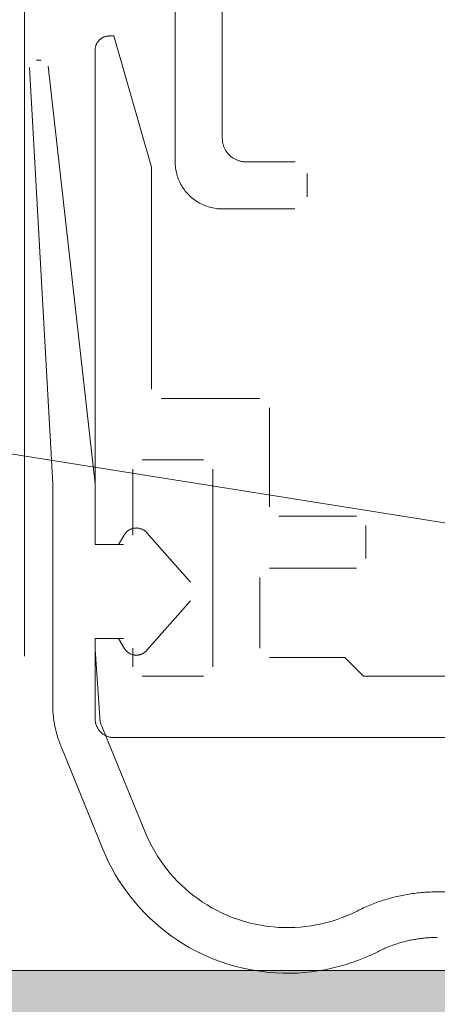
# Paper-space layout 'AD-02 DETAL MONTAŻU DRZWI' of a CAD drawing. Header units: millimetres. Extents: x 0 to 594, y 0 to 550.
# Tile 8 of 99: x 126.96 to 128.74, y 48.14 to 52.33. Entities that reach past the tile are written whole.
import ezdxf
from ezdxf.xclip import XClip

# ---------------------------------------------------------------- set-up
doc = ezdxf.new("R2010")
doc.units = ezdxf.units.MM
doc.header["$MEASUREMENT"] = 0
doc.header["$XCLIPFRAME"] = 0
doc.layers.add('A_stolarka_Nr_pióra__1', color=7, linetype='Continuous', lineweight=20)
doc.layers.add('A_stolarka_Nr_pióra__2', color=8, linetype='Continuous', lineweight=13)
doc.layers.add('A_stolarka_Nr_pióra__170', color=7, linetype='Continuous', lineweight=5, true_color=0x1c1c1c)
doc.layers.add('A_strop', color=7, linetype='Continuous')

# ---------------------------------------------------------------- blocks, each defined once
blk = doc.blocks.new('Rysunek_2_2', base_point=(-46914.5838, -27095.2))
at = {"layer": 'A_strop', "linetype": 'Continuous', "lineweight": 0, "true_color": 0x000000}
blk.add_hatch(color=18, dxfattribs=at).paths.add_polyline_path([(157.5854, 48.2881), (97.5854, 48.2881), (97.5854, 31.1519), (157.5854, 31.1519)])
at = {"layer": 'A_stolarka_Nr_pióra__1', "color": 7, "linetype": 'Continuous', "lineweight": 20, "ltscale": 0.2}
blk.add_line((157.5854, 48.2881), (97.5854, 48.2881), dxfattribs=at)
at = {"layer": 'A_stolarka_Nr_pióra__170', "color": 250, "linetype": 'Continuous', "lineweight": 5, "ltscale": 0.2, "true_color": 0x1c1c1c}
blk.add_line((129.0532, 50.145), (118.7057, 51.7936), dxfattribs=at)
at = {"layer": 'A_stolarka_Nr_pióra__2', "color": 8, "linetype": 'Continuous', "lineweight": 13, "ltscale": 0.2}
for p, q in [((126.9846, 49.6237), (126.9846, 53.0237)), ((127.6246, 53.0237), (127.6246, 51.7237)), ((127.8246, 51.8237), (127.8246, 53.0237)), ((127.3029, 52.2414), (127.3015, 52.24)), ((127.3044, 52.2427), (127.3029, 52.2414)), ((127.3059, 52.2441), (127.3044, 52.2427)), ((127.3075, 52.2453), (127.3059, 52.2441)), ((127.309, 52.2466), (127.3075, 52.2453)), ((127.3107, 52.2477), (127.309, 52.2466)), ((127.3124, 52.2488), (127.3107, 52.2477)), ((127.3141, 52.2499), (127.3124, 52.2488)), ((127.3158, 52.2509), (127.3141, 52.2499)), ((127.3176, 52.2518), (127.3158, 52.2509)), ((127.3194, 52.2527), (127.3176, 52.2518)), ((127.3212, 52.2535), (127.3194, 52.2527)), ((127.3231, 52.2542), (127.3212, 52.2535)), ((127.325, 52.2549), (127.3231, 52.2542)), ((127.3269, 52.2556), (127.325, 52.2549)), ((127.3288, 52.2561), (127.3269, 52.2556)), ((127.3307, 52.2566), (127.3288, 52.2561)), ((127.3327, 52.257), (127.3307, 52.2566)), ((127.3347, 52.2574), (127.3327, 52.257)), ((127.3366, 52.2577), (127.3347, 52.2574)), ((127.3386, 52.2579), (127.3366, 52.2577)), ((127.3406, 52.2581), (127.3386, 52.2579)), ((127.3426, 52.2582), (127.3406, 52.2581)), ((127.3446, 52.2583), (127.3426, 52.2582)), ((127.3646, 52.2583), (127.3446, 52.2583)), ((127.5246, 51.7011), (127.3646, 52.2583)), ((127.2847, 52.2003), (127.2846, 52.1982)), ((127.2848, 52.2023), (127.2847, 52.2003)), ((127.2849, 52.2043), (127.2848, 52.2023)), ((127.2852, 52.2062), (127.2849, 52.2043)), ((127.2855, 52.2082), (127.2852, 52.2062)), ((127.2858, 52.2102), (127.2855, 52.2082)), ((127.2863, 52.2122), (127.2858, 52.2102)), ((127.2868, 52.2141), (127.2863, 52.2122)), ((127.2873, 52.216), (127.2868, 52.2141)), ((127.288, 52.2179), (127.2873, 52.216)), ((127.2886, 52.2198), (127.288, 52.2179)), ((127.2894, 52.2217), (127.2886, 52.2198)), ((127.2902, 52.2235), (127.2894, 52.2217)), ((127.2911, 52.2253), (127.2902, 52.2235)), ((127.292, 52.2271), (127.2911, 52.2253)), ((127.293, 52.2288), (127.292, 52.2271)), ((127.2941, 52.2305), (127.293, 52.2288)), ((127.2952, 52.2322), (127.2941, 52.2305)), ((127.2963, 52.2338), (127.2952, 52.2322)), ((127.2975, 52.2354), (127.2963, 52.2338)), ((127.2988, 52.237), (127.2975, 52.2354)), ((127.3001, 52.2385), (127.2988, 52.237)), ((127.3015, 52.24), (127.3001, 52.2385)), ((127.2846, 52.1982), (127.2846, 50.0983)), ((127.1046, 50.3562), (127.0064, 52.1245)), ((127.0363, 52.1562), (127.056, 52.1562)), ((127.0858, 52.1295), (127.2846, 50.3562)), ((127.8247, 51.8204), (127.8246, 51.8237)), ((127.8249, 51.8171), (127.8247, 51.8204)), ((127.8251, 51.8137), (127.8249, 51.8171)), ((127.8255, 51.8104), (127.8251, 51.8137)), ((127.826, 51.8071), (127.8255, 51.8104)), ((127.8266, 51.8038), (127.826, 51.8071)), ((127.8274, 51.8005), (127.8266, 51.8038)), ((127.8282, 51.7973), (127.8274, 51.8005)), ((127.8291, 51.7941), (127.8282, 51.7973)), ((127.8302, 51.7909), (127.8291, 51.7941)), ((127.8313, 51.7878), (127.8302, 51.7909)), ((127.8326, 51.7847), (127.8313, 51.7878)), ((127.8339, 51.7816), (127.8326, 51.7847)), ((127.8354, 51.7786), (127.8339, 51.7816)), ((127.8369, 51.7757), (127.8354, 51.7786)), ((127.8386, 51.7728), (127.8369, 51.7757)), ((127.8403, 51.7699), (127.8386, 51.7728)), ((127.8422, 51.7671), (127.8403, 51.7699)), ((127.8441, 51.7644), (127.8422, 51.7671)), ((127.8462, 51.7618), (127.8441, 51.7644)), ((127.8483, 51.7592), (127.8462, 51.7618)), ((127.8505, 51.7567), (127.8483, 51.7592)), ((127.8528, 51.7542), (127.8505, 51.7567)), ((127.8551, 51.7518), (127.8528, 51.7542)), ((127.8576, 51.7496), (127.8551, 51.7518)), ((127.8601, 51.7474), (127.8576, 51.7496)), ((127.8627, 51.7453), (127.8601, 51.7474)), ((127.8653, 51.7432), (127.8627, 51.7453)), ((127.868, 51.7413), (127.8653, 51.7432)), ((127.8708, 51.7394), (127.868, 51.7413)), ((127.8737, 51.7377), (127.8708, 51.7394)), ((127.5246, 50.7582), (127.5246, 51.7011)), ((127.6246, 51.7237), (127.6247, 51.717)), ((127.6247, 51.717), (127.6251, 51.7104)), ((127.6251, 51.7104), (127.6256, 51.7037)), ((127.6256, 51.7037), (127.6264, 51.6971)), ((127.8766, 51.736), (127.8737, 51.7377)), ((127.8795, 51.7345), (127.8766, 51.736)), ((127.8825, 51.733), (127.8795, 51.7345)), ((127.8856, 51.7317), (127.8825, 51.733)), ((127.8887, 51.7304), (127.8856, 51.7317)), ((127.8918, 51.7293), (127.8887, 51.7304)), ((127.895, 51.7282), (127.8918, 51.7293)), ((127.8982, 51.7273), (127.895, 51.7282)), ((127.9015, 51.7265), (127.8982, 51.7273)), ((127.9047, 51.7257), (127.9015, 51.7265)), ((127.908, 51.7251), (127.9047, 51.7257)), ((127.9113, 51.7246), (127.908, 51.7251)), ((127.9146, 51.7242), (127.9113, 51.7246)), ((127.918, 51.724), (127.9146, 51.7242)), ((127.9213, 51.7238), (127.918, 51.724)), ((127.9246, 51.7237), (127.9213, 51.7238)), ((127.9246, 51.7237), (128.1346, 51.7237)), ((127.6264, 51.6971), (127.6274, 51.6905)), ((127.6274, 51.6905), (127.6286, 51.6839)), ((127.6286, 51.6839), (127.6301, 51.6774)), ((127.6301, 51.6774), (127.6317, 51.6709)), ((127.6317, 51.6709), (127.6336, 51.6645)), ((127.6336, 51.6645), (127.6357, 51.6581)), ((127.6357, 51.6581), (127.638, 51.6518)), ((128.1846, 51.5757), (128.1846, 51.6737)), ((127.638, 51.6518), (127.6405, 51.6457)), ((127.6405, 51.6457), (127.6432, 51.6395)), ((127.6432, 51.6395), (127.6461, 51.6335)), ((127.6461, 51.6335), (127.6492, 51.6276)), ((127.6492, 51.6276), (127.6526, 51.6218)), ((127.6526, 51.6218), (127.6561, 51.6161)), ((127.6561, 51.6161), (127.6597, 51.6105)), ((127.6597, 51.6105), (127.6636, 51.6051)), ((127.6636, 51.6051), (127.6677, 51.5998)), ((127.6677, 51.5998), (127.6719, 51.5946)), ((127.6719, 51.5946), (127.6763, 51.5896)), ((127.6763, 51.5896), (127.6809, 51.5847)), ((127.6809, 51.5847), (127.6856, 51.58)), ((127.6856, 51.58), (127.6905, 51.5754)), ((127.6905, 51.5754), (127.6955, 51.571)), ((127.6955, 51.571), (127.7007, 51.5668)), ((127.7007, 51.5668), (127.706, 51.5627)), ((127.706, 51.5627), (127.7114, 51.5588)), ((127.7114, 51.5588), (127.717, 51.5552)), ((127.717, 51.5552), (127.7227, 51.5517)), ((127.7227, 51.5517), (127.7285, 51.5483)), ((127.7285, 51.5483), (127.7344, 51.5452)), ((127.7344, 51.5452), (127.7404, 51.5423)), ((127.7404, 51.5423), (127.7466, 51.5396)), ((127.7466, 51.5396), (127.7528, 51.5371)), ((127.7528, 51.5371), (127.759, 51.5348)), ((127.759, 51.5348), (127.7654, 51.5327)), ((127.7654, 51.5327), (127.7718, 51.5308)), ((127.7718, 51.5308), (127.7783, 51.5292)), ((127.7783, 51.5292), (127.7848, 51.5277)), ((127.7848, 51.5277), (127.7914, 51.5265)), ((127.7914, 51.5265), (127.798, 51.5255)), ((127.798, 51.5255), (127.8046, 51.5247)), ((127.8046, 51.5247), (127.8113, 51.5242)), ((127.8113, 51.5242), (127.818, 51.5238)), ((127.818, 51.5238), (127.8246, 51.5237)), ((127.8246, 51.5237), (128.1326, 51.5237)), ((127.5646, 50.7183), (127.9846, 50.7183)), ((128.0246, 50.2583), (128.0246, 50.6783)), ((127.4846, 50.4583), (127.7446, 50.4583)), ((127.4446, 50.1383), (127.4446, 50.4182)), ((127.7846, 50.4182), (127.7846, 49.5782)), ((127.1046, 49.4207), (127.1046, 50.3562)), ((127.2846, 50.3562), (127.2846, 50.1382)), ((128.0646, 50.2183), (128.3946, 50.2183)), ((127.4148, 50.1481), (127.4164, 50.1499)), ((127.4164, 50.1499), (127.4182, 50.1516)), ((127.4182, 50.1516), (127.4199, 50.1532)), ((127.4199, 50.1532), (127.4218, 50.1548)), ((127.4218, 50.1548), (127.4237, 50.1563)), ((127.4237, 50.1563), (127.4257, 50.1577)), ((127.4257, 50.1577), (127.4277, 50.159)), ((127.4277, 50.159), (127.4297, 50.1603)), ((127.4297, 50.1603), (127.4319, 50.1614)), ((127.4319, 50.1614), (127.434, 50.1625)), ((127.434, 50.1625), (127.4362, 50.1635)), ((127.4362, 50.1635), (127.4385, 50.1644)), ((127.4385, 50.1644), (127.4408, 50.1652)), ((127.4408, 50.1652), (127.4431, 50.1659)), ((127.4431, 50.1659), (127.4454, 50.1665)), ((127.4454, 50.1665), (127.4478, 50.1671)), ((127.4478, 50.1671), (127.4502, 50.1675)), ((127.4502, 50.1675), (127.4526, 50.1678)), ((127.4526, 50.1678), (127.455, 50.1681)), ((127.455, 50.1681), (127.4574, 50.1682)), ((127.4574, 50.1682), (127.4598, 50.1683)), ((127.4598, 50.1683), (127.4622, 50.1682)), ((127.4622, 50.1682), (127.4646, 50.1681)), ((127.4646, 50.1681), (127.467, 50.1678)), ((127.467, 50.1678), (127.4694, 50.1675)), ((127.4694, 50.1675), (127.4718, 50.167)), ((127.4718, 50.167), (127.4742, 50.1665)), ((127.4742, 50.1665), (127.4765, 50.1659)), ((127.4765, 50.1659), (127.4788, 50.1651)), ((127.4788, 50.1651), (127.4811, 50.1643)), ((127.4811, 50.1643), (127.4833, 50.1634)), ((127.4833, 50.1634), (127.4856, 50.1624)), ((127.4856, 50.1624), (127.4877, 50.1613)), ((127.4877, 50.1613), (127.4898, 50.1602)), ((127.4898, 50.1602), (127.4919, 50.1589)), ((127.4919, 50.1589), (127.4939, 50.1576)), ((127.4939, 50.1576), (127.4959, 50.1561)), ((127.4959, 50.1561), (127.4978, 50.1546)), ((127.4978, 50.1546), (127.4996, 50.1531)), ((127.4996, 50.1531), (127.5014, 50.1514)), ((127.5014, 50.1514), (127.5031, 50.1497)), ((127.5031, 50.1497), (127.5047, 50.1479)), ((128.4346, 50.0382), (128.4346, 50.1782)), ((127.3846, 50.0983), (127.4077, 50.1383)), ((127.4077, 50.1383), (127.409, 50.1403)), ((127.409, 50.1403), (127.4103, 50.1424)), ((127.4103, 50.1424), (127.4117, 50.1443)), ((127.4117, 50.1443), (127.4132, 50.1462)), ((127.4132, 50.1462), (127.4148, 50.1481)), ((127.5047, 50.1479), (127.6897, 49.9379)), ((127.2846, 50.0983), (127.4046, 50.0983)), ((128.0246, 49.9983), (128.3946, 49.9983)), ((127.9846, 49.6583), (127.9846, 49.9583)), ((127.6897, 49.8586), (127.5047, 49.6486)), ((127.2846, 49.6982), (127.4046, 49.6982)), ((127.2846, 49.6982), (127.2846, 49.3583)), ((127.4077, 49.6582), (127.3846, 49.6982)), ((127.285, 49.6526), (127.3068, 49.3438)), ((127.409, 49.6562), (127.4077, 49.6582)), ((127.4103, 49.6541), (127.409, 49.6562)), ((127.4117, 49.6522), (127.4103, 49.6541)), ((127.4132, 49.6503), (127.4117, 49.6522)), ((127.4148, 49.6484), (127.4132, 49.6503)), ((127.4164, 49.6466), (127.4148, 49.6484)), ((127.4446, 49.5782), (127.4446, 49.6583)), ((127.5047, 49.6486), (127.5031, 49.6468)), ((127.4182, 49.6449), (127.4164, 49.6466)), ((127.4199, 49.6433), (127.4182, 49.6449)), ((127.4218, 49.6417), (127.4199, 49.6433)), ((127.4237, 49.6402), (127.4218, 49.6417)), ((127.4257, 49.6388), (127.4237, 49.6402)), ((127.4277, 49.6375), (127.4257, 49.6388)), ((127.4297, 49.6362), (127.4277, 49.6375)), ((127.4319, 49.6351), (127.4297, 49.6362)), ((127.434, 49.634), (127.4319, 49.6351)), ((127.4362, 49.633), (127.434, 49.634)), ((127.4385, 49.6321), (127.4362, 49.633)), ((127.4408, 49.6313), (127.4385, 49.6321)), ((127.4431, 49.6306), (127.4408, 49.6313)), ((127.4454, 49.63), (127.4431, 49.6306)), ((127.4478, 49.6294), (127.4454, 49.63)), ((127.4502, 49.629), (127.4478, 49.6294)), ((127.4526, 49.6287), (127.4502, 49.629)), ((127.455, 49.6284), (127.4526, 49.6287)), ((127.4574, 49.6283), (127.455, 49.6284)), ((127.4598, 49.6282), (127.4574, 49.6283)), ((127.4622, 49.6283), (127.4598, 49.6282)), ((127.4646, 49.6284), (127.4622, 49.6283)), ((127.467, 49.6287), (127.4646, 49.6284)), ((127.4694, 49.629), (127.467, 49.6287)), ((127.4718, 49.6295), (127.4694, 49.629)), ((127.4742, 49.63), (127.4718, 49.6295)), ((127.4765, 49.6306), (127.4742, 49.63)), ((127.4788, 49.6314), (127.4765, 49.6306)), ((127.4811, 49.6322), (127.4788, 49.6314)), ((127.4833, 49.6331), (127.4811, 49.6322)), ((127.4856, 49.6341), (127.4833, 49.6331)), ((127.4877, 49.6352), (127.4856, 49.6341)), ((127.4898, 49.6363), (127.4877, 49.6352)), ((127.4919, 49.6376), (127.4898, 49.6363)), ((127.4939, 49.6389), (127.4919, 49.6376)), ((127.4959, 49.6404), (127.4939, 49.6389)), ((127.4978, 49.6419), (127.4959, 49.6404)), ((127.4996, 49.6434), (127.4978, 49.6419)), ((127.5014, 49.6451), (127.4996, 49.6434)), ((127.5031, 49.6468), (127.5014, 49.6451)), ((128.3446, 49.6183), (128.0246, 49.6183)), ((128.4246, 49.5383), (128.3446, 49.6183)), ((127.4846, 49.5383), (127.7446, 49.5383)), ((129.9446, 49.5383), (128.4246, 49.5383)), ((127.1046, 49.4168), (127.1046, 49.4207)), ((127.1047, 49.4128), (127.1046, 49.4168)), ((127.1048, 49.4089), (127.1047, 49.4128)), ((127.1049, 49.4049), (127.1048, 49.4089)), ((127.105, 49.401), (127.1049, 49.4049)), ((127.1052, 49.397), (127.105, 49.401)), ((127.1054, 49.3931), (127.1052, 49.397)), ((127.1057, 49.3891), (127.1054, 49.3931)), ((127.1059, 49.3852), (127.1057, 49.3891)), ((127.1063, 49.3812), (127.1059, 49.3852)), ((127.1066, 49.3773), (127.1063, 49.3812)), ((127.107, 49.3734), (127.1066, 49.3773)), ((127.1074, 49.3694), (127.107, 49.3734)), ((127.1078, 49.3655), (127.1074, 49.3694)), ((127.1083, 49.3616), (127.1078, 49.3655)), ((127.1088, 49.3576), (127.1083, 49.3616)), ((127.1093, 49.3537), (127.1088, 49.3576)), ((127.2846, 49.3583), (127.2847, 49.3556)), ((127.2847, 49.3556), (127.2848, 49.3529)), ((127.1099, 49.3498), (127.1093, 49.3537)), ((127.1105, 49.3459), (127.1099, 49.3498)), ((127.1111, 49.342), (127.1105, 49.3459)), ((127.1118, 49.3381), (127.1111, 49.342)), ((127.1125, 49.3342), (127.1118, 49.3381)), ((127.1132, 49.3303), (127.1125, 49.3342)), ((127.114, 49.3264), (127.1132, 49.3303)), ((127.1148, 49.3226), (127.114, 49.3264)), ((127.1156, 49.3187), (127.1148, 49.3226)), ((127.1165, 49.3148), (127.1156, 49.3187)), ((127.1173, 49.311), (127.1165, 49.3148)), ((127.2848, 49.3529), (127.285, 49.3502)), ((127.285, 49.3502), (127.2854, 49.3476)), ((127.2854, 49.3476), (127.2858, 49.3449)), ((127.2858, 49.3449), (127.2862, 49.3423)), ((127.2862, 49.3423), (127.2868, 49.3397)), ((127.2868, 49.3397), (127.2875, 49.3371)), ((127.2875, 49.3371), (127.2882, 49.3345)), ((127.2882, 49.3345), (127.2891, 49.332)), ((127.2891, 49.332), (127.29, 49.3295)), ((127.29, 49.3295), (127.291, 49.327)), ((127.291, 49.327), (127.2921, 49.3246)), ((127.2921, 49.3246), (127.2932, 49.3222)), ((127.2932, 49.3222), (127.2945, 49.3198)), ((127.2945, 49.3198), (127.2958, 49.3175)), ((127.2958, 49.3175), (127.2972, 49.3152)), ((127.2972, 49.3152), (127.2987, 49.313)), ((127.3068, 49.3438), (127.4972, 48.8768)), ((127.1183, 49.3071), (127.1173, 49.311)), ((127.1192, 49.3033), (127.1183, 49.3071)), ((127.1202, 49.2995), (127.1192, 49.3033)), ((127.1212, 49.2957), (127.1202, 49.2995)), ((127.1223, 49.2918), (127.1212, 49.2957)), ((127.1233, 49.288), (127.1223, 49.2918)), ((127.1244, 49.2842), (127.1233, 49.288)), ((127.1256, 49.2805), (127.1244, 49.2842)), ((127.1267, 49.2767), (127.1256, 49.2805)), ((127.128, 49.2729), (127.1267, 49.2767)), ((127.1292, 49.2692), (127.128, 49.2729)), ((127.2987, 49.313), (127.3002, 49.3108)), ((127.3002, 49.3108), (127.3019, 49.3087)), ((127.3019, 49.3087), (127.3035, 49.3066)), ((127.3035, 49.3066), (127.3053, 49.3046)), ((127.3053, 49.3046), (127.3071, 49.3026)), ((127.3071, 49.3026), (127.309, 49.3007)), ((127.309, 49.3007), (127.311, 49.2989)), ((127.311, 49.2989), (127.313, 49.2972)), ((127.313, 49.2972), (127.3151, 49.2955)), ((127.3151, 49.2955), (127.3172, 49.2938)), ((127.3172, 49.2938), (127.3194, 49.2923)), ((127.3194, 49.2923), (127.3216, 49.2908)), ((127.3216, 49.2908), (127.3239, 49.2894)), ((127.3239, 49.2894), (127.3262, 49.2881)), ((127.3262, 49.2881), (127.3286, 49.2868)), ((127.3286, 49.2868), (127.331, 49.2857)), ((127.331, 49.2857), (127.3334, 49.2846)), ((127.3334, 49.2846), (127.3359, 49.2836)), ((127.3359, 49.2836), (127.3384, 49.2827)), ((127.3384, 49.2827), (127.3409, 49.2818)), ((127.3409, 49.2818), (127.3435, 49.2811)), ((127.3435, 49.2811), (127.3461, 49.2804)), ((127.3461, 49.2804), (127.3487, 49.2799)), ((127.3487, 49.2799), (127.3513, 49.2794)), ((127.3513, 49.2794), (127.354, 49.279)), ((127.354, 49.279), (127.3566, 49.2787)), ((127.3566, 49.2787), (127.3593, 49.2784)), ((127.3593, 49.2784), (127.362, 49.2783)), ((127.362, 49.2783), (127.3646, 49.2783)), ((127.3646, 49.2783), (131.0046, 49.2783)), ((127.1304, 49.2654), (127.1292, 49.2692)), ((127.1317, 49.2617), (127.1304, 49.2654)), ((127.1331, 49.258), (127.1317, 49.2617)), ((127.1344, 49.2542), (127.1331, 49.258)), ((127.1358, 49.2505), (127.1344, 49.2542)), ((127.1372, 49.2468), (127.1358, 49.2505)), ((127.1387, 49.2432), (127.1372, 49.2468)), ((127.1402, 49.2395), (127.1387, 49.2432)), ((127.3178, 48.8037), (127.1402, 49.2395)), ((127.4972, 48.8768), (127.5063, 48.8557)), ((127.5063, 48.8557), (127.516, 48.835)), ((127.516, 48.835), (127.5265, 48.8145)), ((127.5265, 48.8145), (127.5378, 48.7945)), ((127.3296, 48.7763), (127.3178, 48.8037)), ((127.3422, 48.7494), (127.3296, 48.7763)), ((127.5378, 48.7945), (127.5497, 48.7749)), ((127.5497, 48.7749), (127.5623, 48.7557)), ((127.3559, 48.7229), (127.3422, 48.7494)), ((127.5623, 48.7557), (127.5755, 48.7369)), ((127.5755, 48.7369), (127.5894, 48.7187)), ((127.3704, 48.6969), (127.3559, 48.7229)), ((127.3858, 48.6715), (127.3704, 48.6969)), ((127.5894, 48.7187), (127.604, 48.7009)), ((127.604, 48.7009), (127.6191, 48.6837)), ((127.4022, 48.6466), (127.3858, 48.6715)), ((127.4194, 48.6223), (127.4022, 48.6466)), ((127.6191, 48.6837), (127.6349, 48.667)), ((127.6349, 48.667), (127.6512, 48.6508)), ((127.6512, 48.6508), (127.6681, 48.6353)), ((127.4374, 48.5986), (127.4194, 48.6223)), ((127.6681, 48.6353), (127.6856, 48.6203)), ((127.6856, 48.6203), (127.7035, 48.606)), ((127.7035, 48.606), (127.722, 48.5923)), ((128.5588, 48.6011), (128.5661, 48.6029)), ((128.5661, 48.6029), (128.5734, 48.6046)), ((128.5734, 48.6046), (128.5807, 48.6062)), ((128.5807, 48.6062), (128.5881, 48.6077)), ((128.5881, 48.6077), (128.5955, 48.6091)), ((128.5955, 48.6091), (128.6028, 48.6105)), ((128.6028, 48.6105), (128.6102, 48.6118)), ((128.6102, 48.6118), (128.6176, 48.6131)), ((128.6176, 48.6131), (128.6251, 48.6142)), ((128.6251, 48.6142), (128.6325, 48.6153)), ((128.6325, 48.6153), (128.6399, 48.6163)), ((128.6399, 48.6163), (128.6474, 48.6172)), ((128.6474, 48.6172), (128.6549, 48.6181)), ((128.6549, 48.6181), (128.6623, 48.6189)), ((128.6623, 48.6189), (128.6698, 48.6196)), ((128.6698, 48.6196), (128.6773, 48.6202)), ((128.6773, 48.6202), (128.6848, 48.6208)), ((128.6848, 48.6208), (128.6923, 48.6213)), ((128.6923, 48.6213), (128.6998, 48.6217)), ((128.6998, 48.6217), (128.7073, 48.622)), ((128.7073, 48.622), (128.7148, 48.6223)), ((128.7148, 48.6223), (128.7223, 48.6225)), ((128.7223, 48.6225), (128.7298, 48.6226)), ((128.7298, 48.6226), (128.7373, 48.6226)), ((128.7373, 48.6226), (129.632, 48.6226)), ((127.4563, 48.5756), (127.4374, 48.5986)), ((127.476, 48.5532), (127.4563, 48.5756)), ((127.722, 48.5923), (127.7409, 48.5793)), ((127.7409, 48.5793), (127.7602, 48.567)), ((127.7602, 48.567), (127.78, 48.5553)), ((128.431, 48.5574), (128.4379, 48.5604)), ((128.4379, 48.5604), (128.4448, 48.5634)), ((128.4448, 48.5634), (128.4517, 48.5663)), ((128.4517, 48.5663), (128.4587, 48.5691)), ((128.4587, 48.5691), (128.4657, 48.5718)), ((128.4657, 48.5718), (128.4727, 48.5745)), ((128.4727, 48.5745), (128.4797, 48.5771)), ((128.4797, 48.5771), (128.4868, 48.5797)), ((128.4868, 48.5797), (128.4939, 48.5821)), ((128.4939, 48.5821), (128.501, 48.5845)), ((128.501, 48.5845), (128.5082, 48.5869)), ((128.5082, 48.5869), (128.5153, 48.5891)), ((128.5153, 48.5891), (128.5225, 48.5913)), ((128.5225, 48.5913), (128.5297, 48.5934)), ((128.5297, 48.5934), (128.537, 48.5955)), ((128.537, 48.5955), (128.5442, 48.5974)), ((128.5442, 48.5974), (128.5515, 48.5993)), ((128.5515, 48.5993), (128.5588, 48.6011)), ((127.4964, 48.5315), (127.476, 48.5532)), ((127.5176, 48.5106), (127.4964, 48.5315)), ((127.78, 48.5553), (127.8002, 48.5443)), ((127.8002, 48.5443), (127.8207, 48.5341)), ((127.8207, 48.5341), (127.8416, 48.5246)), ((127.8416, 48.5246), (127.8628, 48.5158)), ((128.3342, 48.5134), (128.3555, 48.5219)), ((128.3555, 48.5219), (128.3765, 48.5312)), ((128.3765, 48.5312), (128.3971, 48.5412)), ((128.3971, 48.5412), (128.4038, 48.5446)), ((128.4038, 48.5446), (128.4106, 48.5479)), ((128.4106, 48.5479), (128.4174, 48.5511)), ((128.4174, 48.5511), (128.4242, 48.5543)), ((128.4242, 48.5543), (128.431, 48.5574)), ((127.5395, 48.4905), (127.5176, 48.5106)), ((127.5621, 48.4711), (127.5395, 48.4905)), ((127.8628, 48.5158), (127.8844, 48.5078)), ((127.8844, 48.5078), (127.9061, 48.5005)), ((127.9061, 48.5005), (127.9282, 48.494)), ((127.9282, 48.494), (127.9504, 48.4883)), ((127.9504, 48.4883), (127.9728, 48.4834)), ((127.9728, 48.4834), (127.9954, 48.4792)), ((127.9954, 48.4792), (128.0181, 48.4759)), ((128.1785, 48.4751), (128.2012, 48.4782)), ((128.2012, 48.4782), (128.2238, 48.4821)), ((128.2238, 48.4821), (128.2463, 48.4868)), ((128.2463, 48.4868), (128.2686, 48.4923)), ((128.2686, 48.4923), (128.2907, 48.4985)), ((128.2907, 48.4985), (128.3126, 48.5056)), ((128.3126, 48.5056), (128.3342, 48.5134)), ((127.5854, 48.4525), (127.5621, 48.4711)), ((127.6093, 48.4348), (127.5854, 48.4525)), ((127.6338, 48.4179), (127.6093, 48.4348)), ((128.0181, 48.4759), (128.041, 48.4734)), ((128.041, 48.4734), (128.0639, 48.4716)), ((128.0639, 48.4716), (128.0868, 48.4707)), ((128.0868, 48.4707), (128.1098, 48.4706)), ((128.1098, 48.4706), (128.1327, 48.4713)), ((128.1327, 48.4713), (128.1556, 48.4728)), ((128.1556, 48.4728), (128.1785, 48.4751)), ((127.6589, 48.4019), (127.6338, 48.4179)), ((127.6845, 48.3867), (127.6589, 48.4019)), ((128.5409, 48.3932), (128.5357, 48.3912)), ((128.5461, 48.3951), (128.5409, 48.3932)), ((128.5514, 48.397), (128.5461, 48.3951)), ((128.5566, 48.3989), (128.5514, 48.397)), ((128.5619, 48.4006), (128.5566, 48.3989)), ((128.5672, 48.4024), (128.5619, 48.4006)), ((128.5726, 48.404), (128.5672, 48.4024)), ((128.5779, 48.4057), (128.5726, 48.404)), ((128.5832, 48.4072), (128.5779, 48.4057)), ((128.5886, 48.4087), (128.5832, 48.4072)), ((128.594, 48.4102), (128.5886, 48.4087)), ((128.5994, 48.4116), (128.594, 48.4102)), ((128.6048, 48.413), (128.5994, 48.4116)), ((128.6102, 48.4143), (128.6048, 48.413)), ((128.6156, 48.4155), (128.6102, 48.4143)), ((128.6211, 48.4167), (128.6156, 48.4155)), ((128.6266, 48.4178), (128.6211, 48.4167)), ((128.632, 48.4189), (128.6266, 48.4178)), ((128.6375, 48.4199), (128.632, 48.4189)), ((128.643, 48.4209), (128.6375, 48.4199)), ((128.6485, 48.4218), (128.643, 48.4209)), ((128.654, 48.4227), (128.6485, 48.4218)), ((128.6595, 48.4235), (128.654, 48.4227)), ((128.665, 48.4242), (128.6595, 48.4235)), ((128.6706, 48.4249), (128.665, 48.4242)), ((128.6761, 48.4256), (128.6706, 48.4249)), ((128.6817, 48.4261), (128.6761, 48.4256)), ((128.6872, 48.4267), (128.6817, 48.4261)), ((128.6928, 48.4271), (128.6872, 48.4267)), ((128.6983, 48.4276), (128.6928, 48.4271)), ((128.7039, 48.4279), (128.6983, 48.4276)), ((128.7095, 48.4282), (128.7039, 48.4279)), ((128.715, 48.4285), (128.7095, 48.4282)), ((128.7206, 48.4287), (128.715, 48.4285)), ((128.7262, 48.4288), (128.7206, 48.4287)), ((128.7317, 48.4289), (128.7262, 48.4288)), ((128.7373, 48.4289), (128.7317, 48.4289)), ((127.7107, 48.3725), (127.6845, 48.3867)), ((127.7374, 48.3592), (127.7107, 48.3725)), ((127.7645, 48.3469), (127.7374, 48.3592)), ((128.458, 48.3555), (128.4308, 48.3434)), ((128.4848, 48.3685), (128.458, 48.3555)), ((128.4898, 48.371), (128.4848, 48.3685)), ((128.4948, 48.3735), (128.4898, 48.371)), ((128.4998, 48.3759), (128.4948, 48.3735)), ((128.5049, 48.3782), (128.4998, 48.3759)), ((128.51, 48.3805), (128.5049, 48.3782)), ((128.5151, 48.3827), (128.51, 48.3805)), ((128.5202, 48.3849), (128.5151, 48.3827)), ((128.5253, 48.3871), (128.5202, 48.3849)), ((128.5305, 48.3892), (128.5253, 48.3871)), ((128.5357, 48.3912), (128.5305, 48.3892)), ((127.792, 48.3355), (127.7645, 48.3469)), ((127.8199, 48.3251), (127.792, 48.3355)), ((127.8481, 48.3157), (127.8199, 48.3251)), ((127.8767, 48.3073), (127.8481, 48.3157)), ((128.3468, 48.3131), (128.3182, 48.305)), ((128.3752, 48.3222), (128.3468, 48.3131)), ((128.4032, 48.3323), (128.3752, 48.3222)), ((128.4308, 48.3434), (128.4032, 48.3323)), ((127.9055, 48.2999), (127.8767, 48.3073)), ((127.9346, 48.2935), (127.9055, 48.2999)), ((127.9639, 48.2881), (127.9346, 48.2935)), ((127.9933, 48.2838), (127.9639, 48.2881)), ((128.0229, 48.2805), (127.9933, 48.2838)), ((128.0526, 48.2782), (128.0229, 48.2805)), ((128.0824, 48.277), (128.0526, 48.2782)), ((128.1122, 48.2769), (128.0824, 48.277)), ((128.1419, 48.2778), (128.1122, 48.2769)), ((128.1716, 48.2797), (128.1419, 48.2778)), ((128.2013, 48.2827), (128.1716, 48.2797)), ((128.2308, 48.2867), (128.2013, 48.2827)), ((128.2601, 48.2918), (128.2308, 48.2867)), ((128.2893, 48.2979), (128.2601, 48.2918)), ((128.3182, 48.305), (128.2893, 48.2979))]:
    blk.add_line(p, q, dxfattribs=at)

psp = doc.layouts.new('AD-02 DETAL MONTAŻU DRZWI')

# ---------------------------------------------------------------- block references
at = {"color": 37, "linetype": 'Continuous', "lineweight": 5, "true_color": 0x656532}
ref = psp.add_blockref('Rysunek_2_2', (-46914.5838, -27095.2), dxfattribs=at)
XClip(ref).set_block_clipping_path([(33.2101829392, 4.9001792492), (292.97782874, 254.0652997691)])

doc.saveas('drawing.dxf')
